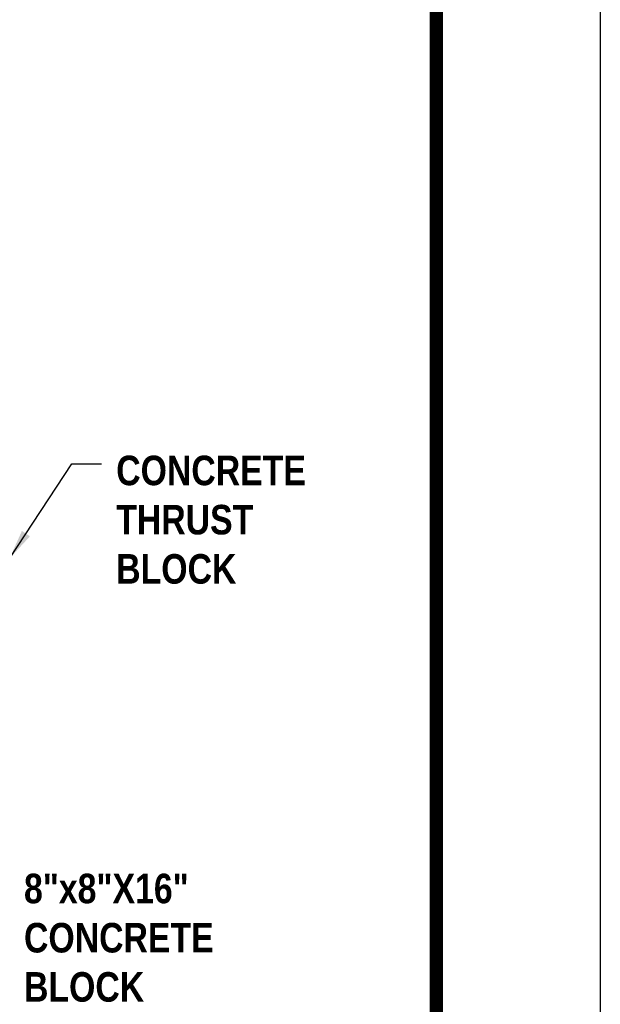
# Model space of a CAD drawing. Extents: x 81 to 89.5, y 1935.2 to 1946.2.
# Tile 197 of 198: x 87.7 to 89.5, y 1940.2 to 1943.2. Entities that reach past the tile are written whole.
import ezdxf

# ---------------------------------------------------------------- set-up
doc = ezdxf.new("R2010")
doc.units = 0
doc.header["$LTSCALE"] = 100
doc.header["$MEASUREMENT"] = 0
doc.layers.get('DEFPOINTS').update_dxf_attribs({"linetype": 'CONTINUOUS'})
doc.layers.add('BORDER', color=7, linetype='CONTINUOUS')
doc.layers.add('DIMENSIONS', color=7, linetype='CONTINUOUS')
doc.styles.add('TECHNICAL', font='techb___.ttf')
doc.dimstyles.get("Standard").update_dxf_attribs({"dimtxt": 0.18, "dimasz": 0.18, "dimexe": 0.18, "dimexo": 0.0625, "dimgap": 0.09, "dimtad": 0, "dimtih": 1, "dimtoh": 1, "dimdec": 4, "dimzin": 0, "dimdsep": 46, "dimtxsty": 'Standard', "dimcen": 0.09, "dimadec": 0, "dimazin": 0, "dimtfac": 1, "dimtdec": 4, "dimtofl": 0, "dimtmove": 0, "dimatfit": 3, "dimfxl": 1, "dimtolj": 1, "dimtzin": 0, "dimarcsym": 0})

msp = doc.modelspace()

# ---------------------------------------------------------------- linework, layer by layer
at = {"layer": 'BORDER', "const_width": 0.04}
msp.add_lwpolyline([(81.4541, 1935.6883), (81.4541, 1945.6883), (88.9541, 1945.6883), (88.9541, 1935.6883)], close=True, dxfattribs=at)
at = {"layer": 'DEFPOINTS', "color": 3, "ltscale": 2}
msp.add_lwpolyline([(80.9541, 1935.1883), (80.9541, 1946.1883), (89.4541, 1946.1883), (89.4541, 1935.1883)], close=True, dxfattribs=at)

# ---------------------------------------------------------------- texts
at = {"layer": 'DIMENSIONS', "color": 7, "char_height": 0.09, "attachment_point": 1, "style": 'TECHNICAL'}
for s, insert in [('CONCRETE\\PTHRUST\\PBLOCK', (87.978, 1941.8247)), ('8"x8"X16"\\PCONCRETE\\PBLOCK', (87.6968, 1940.5501))]:
    msp.add_mtext(s, dxfattribs=dict(at, insert=insert))

# ---------------------------------------------------------------- leaders
at = {"layer": 'DIMENSIONS', "annotation_type": 0, "has_hookline": 1, "hookline_direction": 0, "text_width": 0.6305}
for points in [[(87.6531, 1941.512), (87.843, 1941.7997), (87.933, 1941.7997)], [(87.1039, 1940.7609), (87.5618, 1940.5251), (87.6518, 1940.5251)]]:
    msp.add_leader(points, dimstyle='Standard', override={"dimscale": 0.5, "dimtxt": 0.1, "dimexo": 0.06, "dimdec": 0, "dimpost": "'", "dimtxsty": 'TECHNICAL', "dimse1": 1, "dimse2": 1, "dimclrt": 7, "dimaunit": 4, "dimtdec": 2}, dxfattribs=at)

doc.saveas('drawing.dxf')
